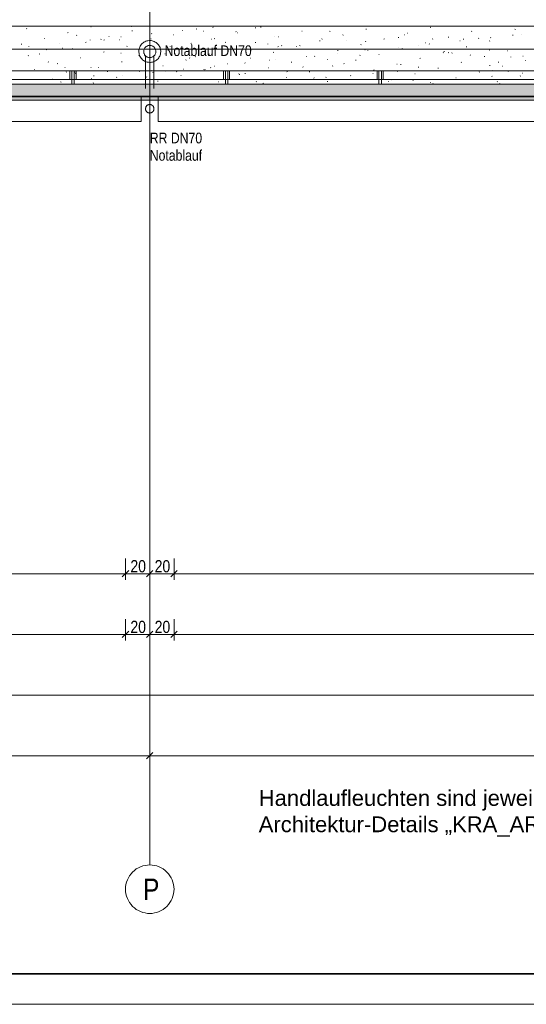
# Model space of a CAD drawing. Extents: x -740 to 300, y 62 to 1112.
# Tile 4 of 187: x -476 to -392, y 62 to 225. Entities that reach past the tile are written whole.
import ezdxf
from ezdxf.lldxf.tags import DXFTag

# ---------------------------------------------------------------- set-up
doc = ezdxf.new("R2010")
doc.units = 0
doc.layers.get('0').update_dxf_attribs({"lineweight": 13})
for name, color, linetype, lineweight, true_color in [('00_E_ST_Handlaufleuchte_Bem', 7, 'Continuous', 5, 0x7d7d00), ('30 -33 Aussenwände- 7 Fassade_ Elemente', 7, 'Continuous', 9, 0x00aacc), ('30 -36 Dächer- 1 Konstruktion', 7, 'Continuous', 35, 0x6666cc), ('30 -36 Dächer- 3 Dachbeläge', 7, 'Continuous', 15, 0x9999ff), ('30 -36 Dächer- 3 Dachbeläge Gründach', 9, 'Continuous', 9, 0x808080), ('30 -36 Dächer- 4 Dachbekleidungen', 7, 'Continuous', 9, 0xccccff), ('70 -72 Beschriftung- 1 Beschriftung allgemein', 7, 'Continuous', 9, 0xff6633), ('70 -76 Bemaßung- 2 Allgemein', 9, 'Continuous', 5, 0x808080)]:
    doc.layers.add(name, color=color, linetype=linetype, lineweight=lineweight, true_color=true_color)
for name, color, linetype, lineweight in [('40 -41 Abwasser_Wasser_Gas- 1 Abwasser + sanitäre Anlagen', 7, 'Continuous', 9), ('40 -41 Abwasser_Wasser_Gas- 2 Wasser-1', 7, 'Continuous', 15), ('70 -71 Achsen- 1 Gebäudeachsen', 7, 'STRICHPUNKT2-A06CPVBCL0', 18), ('iwb_Plankopf Rahmen', 7, 'Continuous', 35), ('Keine-A06CPVBDL0', 7, 'Continuous', 9)]:
    doc.layers.add(name, color=color, linetype=linetype, lineweight=lineweight)
doc.styles.get("Standard").update_dxf_attribs({"font": 'ARIALN.TTF'})
tags = doc.linetypes.add('grob-A06CPVB9L0', pattern=[14, 3, -8, 3]).pattern_tags.tags
tags[8:9] = [DXFTag(74, 4), DXFTag(75, 0), DXFTag(340, '0'), DXFTag(46, 0.0), DXFTag(50, 0.0), DXFTag(44, 0.0), DXFTag(45, 0.0)]
tags[6:7] = [DXFTag(74, 4), DXFTag(75, 0), DXFTag(340, '0'), DXFTag(46, 0.0), DXFTag(50, 0.0), DXFTag(44, 0.0), DXFTag(45, 0.0)]
tags[4:5] = [DXFTag(74, 4), DXFTag(75, 0), DXFTag(340, '0'), DXFTag(46, 0.0), DXFTag(50, 0.0), DXFTag(44, 0.0), DXFTag(45, 0.0)]
tags = doc.linetypes.add('STRICHPUNKT2-A06CPVBCL0', pattern=[12.7, 6.35, -3.175, 0, -3.175]).pattern_tags.tags
tags[10:11] = [DXFTag(74, 4), DXFTag(75, 0), DXFTag(340, '0'), DXFTag(46, 0.0), DXFTag(50, 0.0), DXFTag(44, 0.0), DXFTag(45, 0.0)]
tags[8:9] = [DXFTag(74, 4), DXFTag(75, 0), DXFTag(340, '0'), DXFTag(46, 0.0), DXFTag(50, 0.0), DXFTag(44, 0.0), DXFTag(45, 0.0)]
tags[6:7] = [DXFTag(74, 4), DXFTag(75, 0), DXFTag(340, '0'), DXFTag(46, 0.0), DXFTag(50, 0.0), DXFTag(44, 0.0), DXFTag(45, 0.0)]
tags[4:5] = [DXFTag(74, 4), DXFTag(75, 0), DXFTag(340, '0'), DXFTag(46, 0.0), DXFTag(50, 0.0), DXFTag(44, 0.0), DXFTag(45, 0.0)]

# ---------------------------------------------------------------- blocks, each defined once
blk = doc.blocks.new('Referenz-A06CPVBEL0')
at = {"layer": '30 -33 Aussenwände- 7 Fassade_ Elemente', "color": 0, "linetype": 'Continuous', "ltscale": 0.13}
for p, q in [((9.44, 212.11), (-682.36, 212.11)), ((-604.96, 212.11), (-455.76, 212.11)), ((-604.96, 211.51), (-455.76, 211.51)), ((-455.76, 212.11), (-455.76, 207.97)), ((-455.76, 211.51), (-455.76, 207.97)), ((-452.96, 212.11), (-303.76, 212.11)), ((-452.96, 207.97), (-452.96, 212.11)), ((-452.96, 211.51), (-303.76, 211.51)), ((-452.96, 207.97), (-452.96, 211.51)), ((-455.76, 207.97), (-604.96, 207.97)), ((-455.76, 207.97), (-604.96, 207.97)), ((-303.76, 207.97), (-452.96, 207.97)), ((-303.76, 207.97), (-452.96, 207.97))]:
    blk.add_line(p, q, dxfattribs=at)
at = {"layer": '30 -36 Dächer- 1 Konstruktion', "color": 0, "linetype": 'Continuous', "ltscale": 0.35}
blk.add_line((-682.36, 212.11), (9.44, 212.11), dxfattribs=at)
at = {"layer": '30 -36 Dächer- 1 Konstruktion', "color": 0, "lineweight": 25}
for p, q in [((9.44, 212.11), (-682.36, 212.11)), ((-682.36, 212.11), (9.44, 212.11)), ((-682.36, 212.11), (9.44, 212.11)), ((9.44, 212.11), (-682.36, 212.11))]:
    blk.add_line(p, q, dxfattribs=at)
at = {"layer": '30 -36 Dächer- 1 Konstruktion', "color": 0, "lineweight": 5}
for p, q in [((9.44, 212.11), (-682.36, 212.11)), ((-682.36, 212.11), (9.44, 212.11)), ((-682.36, 212.11), (9.44, 212.11)), ((9.44, 212.11), (-682.36, 212.11))]:
    blk.add_line(p, q, dxfattribs=at)
at = {"layer": '30 -36 Dächer- 1 Konstruktion', "color": 0, "lineweight": -2}
for p, q in [((9.44, 212.11), (-682.36, 212.11)), ((-682.36, 212.11), (9.44, 212.11)), ((-682.36, 212.11), (9.44, 212.11)), ((9.44, 212.11), (-682.36, 212.11))]:
    blk.add_line(p, q, dxfattribs=at)
at = {"layer": '30 -36 Dächer- 1 Konstruktion', "color": 0}
blk.add_line((-682.36, 212.11), (9.44, 212.11), dxfattribs=at)
at = {"layer": '30 -36 Dächer- 3 Dachbeläge', "color": 0, "lineweight": 9}
for p, q in [((-682.36, 223.71), (-16.16, 223.71)), ((-474.69, 223.26), (-474.61, 223.28)), ((-467.9, 222.61), (-467.83, 222.63)), ((-464.08, 223.56), (-464.01, 223.58)), ((-457.36, 223.62), (-457.33, 223.62)), ((-457.3, 222.91), (-457.22, 222.93)), ((-454.03, 222.43), (-454.06, 222.46)), ((-448.96, 222.95), (-448.99, 222.98)), ((-446.69, 223.22), (-446.62, 223.24)), ((-445.55, 222.84), (-445.52, 222.84)), ((-443.9, 223.47), (-443.93, 223.5)), ((-440.16, 222.79), (-440.09, 222.77)), ((-439.91, 222.57), (-439.83, 222.59)), ((-436.95, 223.43), (-436.88, 223.4)), ((-436.09, 223.52), (-436.01, 223.54)), ((-429.3, 222.87), (-429.23, 222.89)), ((-424.69, 222.85), (-424.61, 222.82)), ((-418.7, 223.17), (-418.62, 223.19)), ((-411.92, 222.52), (-411.84, 222.54)), ((-408.1, 223.48), (-408.02, 223.5)), ((-401.31, 222.83), (-401.23, 222.85)), ((-394.13, 223.18), (-394.05, 223.15)), ((-471.72, 221.66), (-471.65, 221.68)), ((-469.22, 220.87), (-469.25, 220.9)), ((-466.44, 222.2), (-466.37, 222.17)), ((-464.94, 221.01), (-464.86, 221.03)), ((-464.16, 221.39), (-464.19, 221.42)), ((-462.35, 221.55), (-462.41, 221.5)), ((-461.84, 221.41), (-461.91, 221.37)), ((-461.12, 221.96), (-461.04, 221.98)), ((-459.42, 221.45), (-459.34, 221.43)), ((-459.09, 221.91), (-459.12, 221.94)), ((-454.33, 221.31), (-454.26, 221.33)), ((-454.18, 221.62), (-454.11, 221.6)), ((-450.51, 222.26), (-450.44, 222.28)), ((-447.5, 220.88), (-447.56, 220.83)), ((-444.13, 221.57), (-444.19, 221.52)), ((-443.73, 221.61), (-443.65, 221.63)), ((-441.91, 221.05), (-441.84, 221.02)), ((-436.95, 220.97), (-436.87, 220.98)), ((-434.87, 220.72), (-434.87, 220.79)), ((-433.74, 222.06), (-433.71, 222.06)), ((-433.13, 221.92), (-433.05, 221.94)), ((-426.34, 221.27), (-426.26, 221.29)), ((-425.91, 221.59), (-425.97, 221.54)), ((-422.52, 222.22), (-422.44, 222.24)), ((-421.93, 221.28), (-421.9, 221.28)), ((-418.75, 221.12), (-418.76, 221.19)), ((-415.74, 221.57), (-415.66, 221.59)), ((-413.38, 221.83), (-413.3, 221.81)), ((-412.42, 222.28), (-412.35, 222.25)), ((-408.95, 220.92), (-408.87, 220.94)), ((-408.24, 220.73), (-408.27, 220.76)), ((-407.7, 221.61), (-407.75, 221.56)), ((-405.13, 221.88), (-405.05, 221.89)), ((-403.18, 221.25), (-403.2, 221.28)), ((-402.63, 221.51), (-402.64, 221.58)), ((-400.16, 221.7), (-400.09, 221.67)), ((-398.35, 221.23), (-398.27, 221.25)), ((-398.11, 221.77), (-398.14, 221.8)), ((-394.53, 222.18), (-394.45, 222.2)), ((-393.05, 222.29), (-393.07, 222.32)), ((-475.54, 220.7), (-475.47, 220.72)), ((-474.29, 220.35), (-474.32, 220.38)), ((-471.4, 219.82), (-471.33, 219.79)), ((-468.76, 220.06), (-468.68, 220.07)), ((-467.1, 219.94), (-467.1, 220.01)), ((-461.98, 219.41), (-461.9, 219.43)), ((-459.14, 219.25), (-459.07, 219.22)), ((-458.15, 220.36), (-458.08, 220.38)), ((-451.89, 219.15), (-451.81, 219.13)), ((-451.37, 219.71), (-451.29, 219.73)), ((-450.98, 220.33), (-450.99, 220.4)), ((-447.55, 220.66), (-447.47, 220.68)), ((-440.77, 220.01), (-440.69, 220.03)), ((-433.98, 219.36), (-433.9, 219.38)), ((-433.15, 220.34), (-433.22, 220.3)), ((-432.63, 220.49), (-432.56, 220.47)), ((-430.16, 220.32), (-430.08, 220.34)), ((-429.65, 220.48), (-429.58, 220.45)), ((-423.44, 219.17), (-423.46, 219.2)), ((-423.38, 219.67), (-423.3, 219.69)), ((-419.56, 220.62), (-419.48, 220.64)), ((-418.81, 219.81), (-418.87, 219.76)), ((-418.37, 219.69), (-418.4, 219.72)), ((-417.39, 219.9), (-417.31, 219.87)), ((-413.31, 220.21), (-413.33, 220.24)), ((-412.77, 219.97), (-412.69, 219.99)), ((-410.12, 220.5), (-410.08, 220.5)), ((-405.99, 219.32), (-405.91, 219.34)), ((-405.85, 219.53), (-405.77, 219.51)), ((-405.12, 219.33), (-405.05, 219.3)), ((-404.46, 219.27), (-404.53, 219.23)), ((-402.17, 220.27), (-402.09, 220.29)), ((-398.31, 219.72), (-398.27, 219.72)), ((-395.38, 219.62), (-395.3, 219.64)), ((-474.34, 218.86), (-474.39, 218.8)), ((-472.58, 219.1), (-472.5, 219.12)), ((-471.14, 217.81), (-471.06, 217.78)), ((-469.62, 217.5), (-469.54, 217.52)), ((-465.8, 218.45), (-465.72, 218.47)), ((-459.01, 217.8), (-458.93, 217.82)), ((-456.12, 218.88), (-456.18, 218.82)), ((-455.19, 218.76), (-455.11, 218.78)), ((-448.41, 218.11), (-448.33, 218.13)), ((-447.79, 218.46), (-447.77, 218.43)), ((-446.88, 218.68), (-446.8, 218.65)), ((-444.59, 219.06), (-444.51, 219.08)), ((-438.63, 217.61), (-438.66, 217.64)), ((-437.9, 218.9), (-437.96, 218.84)), ((-437.8, 218.41), (-437.72, 218.43)), ((-434.61, 218.1), (-434.54, 218.07)), ((-433.57, 218.13), (-433.59, 218.16)), ((-431.02, 217.76), (-430.94, 217.78)), ((-428.5, 218.65), (-428.53, 218.68)), ((-427.2, 218.71), (-427.12, 218.73)), ((-425.1, 218.19), (-425.03, 218.17)), ((-422.35, 217.53), (-422.28, 217.5)), ((-420.41, 218.07), (-420.33, 218.08)), ((-419.68, 218.92), (-419.74, 218.86)), ((-416.59, 219.02), (-416.51, 219.04)), ((-409.81, 218.37), (-409.73, 218.39)), ((-403.02, 217.72), (-402.94, 217.74)), ((-401.47, 218.94), (-401.52, 218.88)), ((-399.2, 218.67), (-399.12, 218.69)), ((-396.85, 217.72), (-396.86, 217.79)), ((-394.82, 218.61), (-394.81, 218.58)), ((-392.86, 218.75), (-392.79, 218.72)), ((-392.42, 218.02), (-392.34, 218.04)), ((-473.44, 216.55), (-473.36, 216.57)), ((-468.29, 216.9), (-468.36, 216.85)), ((-468.11, 216.18), (-468.16, 216.13)), ((-466.71, 216.09), (-466.67, 216.08)), ((-466.65, 215.9), (-466.57, 215.92)), ((-464.1, 216.87), (-464.03, 216.85)), ((-462.83, 216.85), (-462.75, 216.87)), ((-461.31, 216.15), (-461.32, 216.22)), ((-456.05, 216.2), (-455.97, 216.22)), ((-453.95, 216.36), (-454.01, 216.32)), ((-453.83, 216.06), (-453.85, 216.09)), ((-452.23, 217.16), (-452.15, 217.17)), ((-451.84, 216.3), (-451.77, 216.27)), ((-449.89, 216.2), (-449.95, 216.15)), ((-448.76, 216.58), (-448.79, 216.6)), ((-445.44, 216.51), (-445.36, 216.53)), ((-445.2, 216.55), (-445.2, 216.62)), ((-444.36, 216.85), (-444.28, 216.82)), ((-443.7, 217.1), (-443.72, 217.12)), ((-441.62, 217.46), (-441.54, 217.48)), ((-434.84, 216.81), (-434.76, 216.83)), ((-431.67, 216.22), (-431.73, 216.17)), ((-429.08, 216.94), (-429.09, 217.01)), ((-428.05, 216.16), (-427.97, 216.18)), ((-424.23, 217.11), (-424.15, 217.13)), ((-417.45, 216.46), (-417.37, 216.48)), ((-413.63, 217.42), (-413.55, 217.44)), ((-413.45, 216.24), (-413.51, 216.19)), ((-412.97, 217.33), (-412.97, 217.4)), ((-410.09, 216.95), (-410.01, 216.92)), ((-406.84, 216.77), (-406.76, 216.79)), ((-400.06, 216.12), (-399.98, 216.14)), ((-398.32, 217.23), (-398.24, 217.21)), ((-397.82, 216.38), (-397.75, 216.35)), ((-396.24, 217.07), (-396.16, 217.09)), ((-395.24, 216.26), (-395.3, 216.21)), ((-392.84, 215.92), (-392.87, 215.95)), ((-470.47, 214.95), (-470.39, 214.97)), ((-469.07, 214.5), (-468.99, 214.47)), ((-469.02, 214.5), (-469.05, 214.53)), ((-463.96, 215.02), (-463.98, 215.05)), ((-463.69, 214.3), (-463.61, 214.32)), ((-463.61, 215.5), (-463.53, 215.48)), ((-459.87, 215.25), (-459.79, 215.27)), ((-458.89, 215.54), (-458.92, 215.57)), ((-454.9, 215.31), (-454.86, 215.3)), ((-453.08, 214.6), (-453, 214.62)), ((-449.26, 215.55), (-449.18, 215.57)), ((-443.09, 214.53), (-443.05, 214.53)), ((-442.48, 214.9), (-442.4, 214.92)), ((-439.6, 215.83), (-439.67, 215.78)), ((-439.58, 215.73), (-439.5, 215.7)), ((-438.66, 215.86), (-438.58, 215.88)), ((-436.83, 214.54), (-436.75, 214.52)), ((-435.69, 214.26), (-435.61, 214.27)), ((-431.87, 215.21), (-431.79, 215.23)), ((-427.31, 215.15), (-427.24, 215.12)), ((-425.26, 215.29), (-425.32, 215.25)), ((-425.09, 214.56), (-425.01, 214.58)), ((-421.27, 215.51), (-421.19, 215.53)), ((-417.57, 215.89), (-417.5, 215.86)), ((-415.05, 214.58), (-414.98, 214.55)), ((-414.48, 214.86), (-414.4, 214.88)), ((-410.91, 214.76), (-410.98, 214.71)), ((-410.66, 215.81), (-410.58, 215.83)), ((-408.04, 214.36), (-408.06, 214.39)), ((-403.88, 215.17), (-403.8, 215.18)), ((-402.97, 214.88), (-403, 214.91)), ((-397.91, 215.4), (-397.93, 215.43)), ((-397.09, 214.52), (-397.01, 214.54)), ((-393.27, 215.47), (-393.19, 215.49)), ((7.44, 214.11), (-682.36, 214.11)), ((-407.7, 214.21), (-407.62, 214.23)), ((-396.57, 214.22), (-396.63, 214.18))]:
    blk.add_line(p, q, dxfattribs=at)
at = {"layer": '30 -36 Dächer- 3 Dachbeläge', "color": 0, "linetype": 'Continuous', "ltscale": 0.15}
for p, q in [((7.44, 214.11), (-682.36, 214.11)), ((-682.36, 211.51), (10.04, 211.51))]:
    blk.add_line(p, q, dxfattribs=at)
at = {"layer": '30 -36 Dächer- 3 Dachbeläge', "color": 0, "lineweight": 0}
for points in [[(7.44, 211.51), (-682.36, 212.97), (-682.36, 214.11)], [(7.44, 211.51), (-682.36, 214.11), (7.44, 214.11)], [(-682.36, 212.97), (7.44, 211.51), (-682.36, 211.51)]]:
    blk.add_solid(points, dxfattribs=at)
at = {"layer": '30 -36 Dächer- 3 Dachbeläge Gründach', "color": 0, "linetype": 'Continuous', "ltscale": 0.13}
blk.add_line((-682.36, 223.71), (-2.16, 223.71), dxfattribs=at)
at = {"layer": '30 -36 Dächer- 4 Dachbekleidungen', "color": 0, "linetype": 'Continuous', "ltscale": 0.13}
for p, q in [((5.24, 216.31), (-682.36, 216.31)), ((-467.52, 214.91), (-467.52, 216.31)), ((-467.52, 216.31), (-467.22, 216.31)), ((-467.22, 214.91), (-467.22, 216.31)), ((-467.22, 216.31), (-466.82, 216.31)), ((-466.82, 216.31), (-466.82, 214.91)), ((-466.52, 216.31), (-466.82, 216.31)), ((-466.52, 214.91), (-466.52, 216.31)), ((-442.19, 214.91), (-442.19, 216.31)), ((-442.19, 216.31), (-441.89, 216.31)), ((-441.89, 214.91), (-441.89, 216.31)), ((-441.89, 216.31), (-441.49, 216.31)), ((-441.49, 216.31), (-441.49, 214.91)), ((-441.19, 216.31), (-441.49, 216.31)), ((-441.19, 214.91), (-441.19, 216.31)), ((-416.86, 214.91), (-416.86, 216.31)), ((-416.86, 216.31), (-416.56, 216.31)), ((-416.56, 214.91), (-416.56, 216.31)), ((-416.56, 216.31), (-416.16, 216.31)), ((-416.16, 216.31), (-416.16, 214.91)), ((-415.86, 216.31), (-416.16, 216.31)), ((-415.86, 214.91), (-415.86, 216.31)), ((-682.36, 214.91), (6.64, 214.91)), ((-466.82, 214.91), (-467.22, 214.91)), ((-467.22, 214.91), (-467.22, 214.11)), ((-466.82, 214.11), (-466.82, 214.91)), ((-441.49, 214.91), (-441.89, 214.91)), ((-441.89, 214.91), (-441.89, 214.11)), ((-441.49, 214.11), (-441.49, 214.91)), ((-416.16, 214.91), (-416.56, 214.91)), ((-416.56, 214.91), (-416.56, 214.11)), ((-416.16, 214.11), (-416.16, 214.91)), ((-467.22, 214.11), (-466.82, 214.11)), ((-441.89, 214.11), (-441.49, 214.11)), ((-416.56, 214.11), (-416.16, 214.11))]:
    blk.add_line(p, q, dxfattribs=at)
at = {"layer": '40 -41 Abwasser_Wasser_Gas- 1 Abwasser + sanitäre Anlagen', "color": 0, "linetype": 'grob-A06CPVB9L0', "ltscale": 0.13}
for p, q in [((-454.36, 224.6), (-454.36, 219.51)), ((-455.06, 218.8), (-455.06, 213.44)), ((-453.66, 218.8), (-453.66, 213.44))]:
    blk.add_line(p, q, dxfattribs=at)
at = {"layer": '40 -41 Abwasser_Wasser_Gas- 1 Abwasser + sanitäre Anlagen', "color": 0, "linetype": 'Continuous', "lineweight": 5, "ltscale": 0.13}
for p, q in [((-454.36, 219.51), (-454.37, 219.57)), ((-454.37, 219.57), (-454.34, 219.57)), ((-454.34, 219.57), (-454.36, 219.51))]:
    blk.add_line(p, q, dxfattribs=at)
at = {"layer": '40 -41 Abwasser_Wasser_Gas- 1 Abwasser + sanitäre Anlagen', "color": 0, "lineweight": 0}
for points in [[(-454.36, 219.51), (-454.37, 219.57), (-454.36, 219.57)], [(-454.36, 219.51), (-454.36, 219.57), (-454.34, 219.57)]]:
    blk.add_solid(points, dxfattribs=at)
at = {"layer": '40 -41 Abwasser_Wasser_Gas- 2 Wasser-1', "color": 0, "linetype": 'Continuous', "ltscale": 0.15}
for p, q in [((-454.36, 219.51), (-454.36, 223.35)), ((-455.71, 220.7), (-455.59, 220.83)), ((-455.59, 220.83), (-455.45, 220.94)), ((-455.45, 220.94), (-455.31, 221.04)), ((-455.31, 221.04), (-455.15, 221.13)), ((-455.15, 221.13), (-454.99, 221.2)), ((-454.99, 221.2), (-454.82, 221.25)), ((-454.82, 221.25), (-454.65, 221.29)), ((-454.65, 221.29), (-454.47, 221.31)), ((-454.47, 221.31), (-454.3, 221.31)), ((-454.3, 221.31), (-454.12, 221.3)), ((-454.12, 221.3), (-453.95, 221.27)), ((-453.95, 221.27), (-453.78, 221.22)), ((-453.78, 221.22), (-453.61, 221.15)), ((-453.61, 221.15), (-453.46, 221.07)), ((-453.46, 221.07), (-453.31, 220.98)), ((-453.31, 220.98), (-453.17, 220.87)), ((-453.17, 220.87), (-453.04, 220.74)), ((-456.16, 219.57), (-456.14, 219.75)), ((-456.15, 219.39), (-456.16, 219.57)), ((-456.13, 219.22), (-456.15, 219.39)), ((-456.14, 219.75), (-456.11, 219.92)), ((-456.09, 219.05), (-456.13, 219.22)), ((-456.11, 219.92), (-456.06, 220.09)), ((-456.06, 220.09), (-456, 220.25)), ((-456, 220.25), (-455.92, 220.41)), ((-455.92, 220.41), (-455.82, 220.56)), ((-455.82, 220.56), (-455.71, 220.7)), ((-455.36, 219.54), (-455.35, 219.64)), ((-455.35, 219.45), (-455.36, 219.54)), ((-455.35, 219.64), (-455.33, 219.74)), ((-455.34, 219.35), (-455.35, 219.45)), ((-455.32, 219.25), (-455.34, 219.35)), ((-455.33, 219.74), (-455.3, 219.83)), ((-455.29, 219.16), (-455.32, 219.25)), ((-455.3, 219.83), (-455.27, 219.92)), ((-455.25, 219.07), (-455.29, 219.16)), ((-455.27, 219.92), (-455.22, 220.01)), ((-455.22, 220.01), (-455.17, 220.09)), ((-455.17, 220.09), (-455.11, 220.17)), ((-455.11, 220.17), (-455.04, 220.24)), ((-455.04, 220.24), (-454.97, 220.31)), ((-454.97, 220.31), (-454.88, 220.36)), ((-454.88, 220.36), (-454.8, 220.41)), ((-454.8, 220.41), (-454.71, 220.45)), ((-454.71, 220.45), (-454.62, 220.48)), ((-454.62, 220.48), (-454.52, 220.5)), ((-454.52, 220.5), (-454.42, 220.51)), ((-454.42, 220.51), (-454.32, 220.51)), ((-454.32, 220.51), (-454.23, 220.5)), ((-454.23, 220.5), (-454.13, 220.49)), ((-454.13, 220.49), (-454.03, 220.46)), ((-454.03, 220.46), (-453.94, 220.42)), ((-453.94, 220.42), (-453.86, 220.38)), ((-453.86, 220.38), (-453.77, 220.32)), ((-453.77, 220.32), (-453.7, 220.26)), ((-453.7, 220.26), (-453.63, 220.2)), ((-453.63, 220.2), (-453.56, 220.12)), ((-453.56, 220.12), (-453.51, 220.04)), ((-453.51, 220.04), (-453.46, 219.95)), ((-453.46, 219.95), (-453.42, 219.86)), ((-453.41, 219.19), (-453.45, 219.1)), ((-453.42, 219.86), (-453.39, 219.77)), ((-453.38, 219.29), (-453.41, 219.19)), ((-453.39, 219.77), (-453.37, 219.67)), ((-453.36, 219.38), (-453.38, 219.29)), ((-453.37, 219.67), (-453.36, 219.58)), ((-453.36, 219.58), (-453.36, 219.48)), ((-453.36, 219.48), (-453.36, 219.38)), ((-453.04, 220.74), (-452.93, 220.61)), ((-452.93, 220.61), (-452.83, 220.46)), ((-452.83, 220.46), (-452.74, 220.31)), ((-452.74, 220.31), (-452.67, 220.15)), ((-452.67, 220.15), (-452.62, 219.98)), ((-452.62, 219.98), (-452.58, 219.81)), ((-452.57, 219.28), (-452.6, 219.1)), ((-452.58, 219.81), (-452.56, 219.63)), ((-452.56, 219.45), (-452.57, 219.28)), ((-452.56, 219.63), (-452.56, 219.45)), ((-456.04, 218.88), (-456.09, 219.05)), ((-455.97, 218.72), (-456.04, 218.88)), ((-455.88, 218.56), (-455.97, 218.72)), ((-455.78, 218.42), (-455.88, 218.56)), ((-455.67, 218.28), (-455.78, 218.42)), ((-455.54, 218.16), (-455.67, 218.28)), ((-455.4, 218.05), (-455.54, 218.16)), ((-455.26, 217.95), (-455.4, 218.05)), ((-455.1, 217.87), (-455.26, 217.95)), ((-455.21, 218.98), (-455.25, 219.07)), ((-455.15, 218.9), (-455.21, 218.98)), ((-455.09, 218.83), (-455.15, 218.9)), ((-454.93, 217.81), (-455.1, 217.87)), ((-455.02, 218.76), (-455.09, 218.83)), ((-454.94, 218.7), (-455.02, 218.76)), ((-454.86, 218.65), (-454.94, 218.7)), ((-454.77, 217.76), (-454.93, 217.81)), ((-454.77, 218.6), (-454.86, 218.65)), ((-454.68, 218.57), (-454.77, 218.6)), ((-454.59, 217.73), (-454.77, 217.76)), ((-454.58, 218.54), (-454.68, 218.57)), ((-454.42, 217.71), (-454.59, 217.73)), ((-454.49, 218.52), (-454.58, 218.54)), ((-454.39, 218.51), (-454.49, 218.52)), ((-454.24, 217.72), (-454.42, 217.71)), ((-454.29, 218.51), (-454.39, 218.51)), ((-454.19, 218.53), (-454.29, 218.51)), ((-454.06, 217.74), (-454.24, 217.72)), ((-454.1, 218.55), (-454.19, 218.53)), ((-454, 218.58), (-454.1, 218.55)), ((-453.89, 217.77), (-454.06, 217.74)), ((-453.91, 218.62), (-454, 218.58)), ((-453.83, 218.66), (-453.91, 218.62)), ((-453.72, 217.83), (-453.89, 217.77)), ((-453.75, 218.72), (-453.83, 218.66)), ((-453.67, 218.78), (-453.75, 218.72)), ((-453.56, 217.9), (-453.72, 217.83)), ((-453.6, 218.85), (-453.67, 218.78)), ((-453.54, 218.93), (-453.6, 218.85)), ((-453.41, 217.98), (-453.56, 217.9)), ((-453.49, 219.01), (-453.54, 218.93)), ((-453.45, 219.1), (-453.49, 219.01)), ((-453.26, 218.08), (-453.41, 217.98)), ((-453.13, 218.2), (-453.26, 218.08)), ((-453, 218.33), (-453.13, 218.2)), ((-452.89, 218.46), (-453, 218.33)), ((-452.8, 218.61), (-452.89, 218.46)), ((-452.72, 218.77), (-452.8, 218.61)), ((-452.65, 218.93), (-452.72, 218.77)), ((-452.6, 219.1), (-452.65, 218.93)), ((-455.05, 210.12), (-455.06, 210.05)), ((-455.05, 210.12), (-455.06, 210.05)), ((-455.06, 210.05), (-455.05, 209.98)), ((-455.06, 210.05), (-455.05, 209.98)), ((-455.03, 210.25), (-455.05, 210.19)), ((-455.03, 210.25), (-455.05, 210.19)), ((-455.05, 210.19), (-455.05, 210.12)), ((-455.05, 210.19), (-455.05, 210.12)), ((-455.05, 209.98), (-455.04, 209.91)), ((-455.05, 209.98), (-455.04, 209.91)), ((-455.04, 209.91), (-455.02, 209.85)), ((-455.04, 209.91), (-455.02, 209.85)), ((-455.01, 210.32), (-455.03, 210.25)), ((-455.01, 210.32), (-455.03, 210.25)), ((-455.02, 209.85), (-454.99, 209.78)), ((-455.02, 209.85), (-454.99, 209.78)), ((-454.98, 210.38), (-455.01, 210.32)), ((-454.98, 210.38), (-455.01, 210.32)), ((-454.99, 209.78), (-454.96, 209.72)), ((-454.99, 209.78), (-454.96, 209.72)), ((-454.95, 210.44), (-454.98, 210.38)), ((-454.95, 210.44), (-454.98, 210.38)), ((-454.96, 209.72), (-454.93, 209.66)), ((-454.96, 209.72), (-454.93, 209.66)), ((-454.91, 210.5), (-454.95, 210.44)), ((-454.91, 210.5), (-454.95, 210.44)), ((-454.93, 209.66), (-454.88, 209.61)), ((-454.93, 209.66), (-454.88, 209.61)), ((-454.87, 210.55), (-454.91, 210.5)), ((-454.87, 210.55), (-454.91, 210.5)), ((-454.88, 209.61), (-454.83, 209.56)), ((-454.88, 209.61), (-454.83, 209.56)), ((-454.82, 210.6), (-454.87, 210.55)), ((-454.82, 210.6), (-454.87, 210.55)), ((-454.83, 209.56), (-454.78, 209.52)), ((-454.83, 209.56), (-454.78, 209.52)), ((-454.76, 210.64), (-454.82, 210.6)), ((-454.76, 210.64), (-454.82, 210.6)), ((-454.78, 209.52), (-454.73, 209.48)), ((-454.78, 209.52), (-454.73, 209.48)), ((-454.71, 210.68), (-454.76, 210.64)), ((-454.71, 210.68), (-454.76, 210.64)), ((-454.73, 209.48), (-454.67, 209.44)), ((-454.73, 209.48), (-454.67, 209.44)), ((-454.65, 210.71), (-454.71, 210.68)), ((-454.65, 210.71), (-454.71, 210.68)), ((-454.67, 209.44), (-454.6, 209.42)), ((-454.67, 209.44), (-454.6, 209.42)), ((-454.58, 210.74), (-454.65, 210.71)), ((-454.58, 210.74), (-454.65, 210.71)), ((-454.6, 209.42), (-454.54, 209.4)), ((-454.6, 209.42), (-454.54, 209.4)), ((-454.52, 210.75), (-454.58, 210.74)), ((-454.52, 210.75), (-454.58, 210.74)), ((-454.45, 210.77), (-454.52, 210.75)), ((-454.45, 210.77), (-454.52, 210.75)), ((-454.38, 210.77), (-454.45, 210.77)), ((-454.38, 210.77), (-454.45, 210.77)), ((-454.31, 210.77), (-454.38, 210.77)), ((-454.31, 210.77), (-454.38, 210.77)), ((-454.36, 210.07), (-454.36, 206.23)), ((-454.36, 210.07), (-454.36, 206.23)), ((-454.24, 210.76), (-454.31, 210.77)), ((-454.24, 210.76), (-454.31, 210.77)), ((-454.18, 210.75), (-454.24, 210.76)), ((-454.18, 210.75), (-454.24, 210.76)), ((-454.2, 209.39), (-454.13, 209.41)), ((-454.2, 209.39), (-454.13, 209.41)), ((-454.11, 210.73), (-454.18, 210.75)), ((-454.11, 210.73), (-454.18, 210.75)), ((-454.13, 209.41), (-454.07, 209.43)), ((-454.13, 209.41), (-454.07, 209.43)), ((-454.05, 210.7), (-454.11, 210.73)), ((-454.05, 210.7), (-454.11, 210.73)), ((-454.07, 209.43), (-454.01, 209.47)), ((-454.07, 209.43), (-454.01, 209.47)), ((-453.99, 210.67), (-454.05, 210.7)), ((-453.99, 210.67), (-454.05, 210.7)), ((-454.01, 209.47), (-453.95, 209.5)), ((-454.01, 209.47), (-453.95, 209.5)), ((-453.93, 210.63), (-453.99, 210.67)), ((-453.93, 210.63), (-453.99, 210.67)), ((-453.95, 209.5), (-453.89, 209.55)), ((-453.95, 209.5), (-453.89, 209.55)), ((-453.88, 210.58), (-453.93, 210.63)), ((-453.88, 210.58), (-453.93, 210.63)), ((-453.89, 209.55), (-453.85, 209.59)), ((-453.89, 209.55), (-453.85, 209.59)), ((-453.83, 210.53), (-453.88, 210.58)), ((-453.83, 210.53), (-453.88, 210.58)), ((-453.85, 209.59), (-453.8, 209.65)), ((-453.85, 209.59), (-453.8, 209.65)), ((-453.79, 210.48), (-453.83, 210.53)), ((-453.79, 210.48), (-453.83, 210.53)), ((-453.8, 209.65), (-453.76, 209.7)), ((-453.8, 209.65), (-453.76, 209.7)), ((-453.75, 210.42), (-453.79, 210.48)), ((-453.75, 210.42), (-453.79, 210.48)), ((-453.76, 209.7), (-453.73, 209.76)), ((-453.76, 209.7), (-453.73, 209.76)), ((-453.72, 210.36), (-453.75, 210.42)), ((-453.72, 210.36), (-453.75, 210.42)), ((-453.73, 209.76), (-453.7, 209.83)), ((-453.73, 209.76), (-453.7, 209.83)), ((-453.69, 210.3), (-453.72, 210.36)), ((-453.69, 210.3), (-453.72, 210.36)), ((-453.7, 209.83), (-453.68, 209.89)), ((-453.7, 209.83), (-453.68, 209.89)), ((-453.67, 210.23), (-453.69, 210.3)), ((-453.67, 210.23), (-453.69, 210.3)), ((-453.68, 209.89), (-453.67, 209.96)), ((-453.68, 209.89), (-453.67, 209.96)), ((-453.66, 210.16), (-453.67, 210.23)), ((-453.66, 210.16), (-453.67, 210.23)), ((-453.67, 209.96), (-453.66, 210.03)), ((-453.67, 209.96), (-453.66, 210.03)), ((-453.66, 210.1), (-453.66, 210.16)), ((-453.66, 210.1), (-453.66, 210.16)), ((-453.66, 210.03), (-453.66, 210.1)), ((-453.66, 210.03), (-453.66, 210.1)), ((-454.54, 209.4), (-454.47, 209.38)), ((-454.54, 209.4), (-454.47, 209.38)), ((-454.47, 209.38), (-454.4, 209.37)), ((-454.47, 209.38), (-454.4, 209.37)), ((-454.4, 209.37), (-454.33, 209.37)), ((-454.4, 209.37), (-454.33, 209.37)), ((-454.33, 209.37), (-454.26, 209.38)), ((-454.33, 209.37), (-454.26, 209.38)), ((-454.26, 209.38), (-454.2, 209.39)), ((-454.26, 209.38), (-454.2, 209.39))]:
    blk.add_line(p, q, dxfattribs=at)
at = {"layer": '70 -71 Achsen- 1 Gebäudeachsen', "color": 0, "linetype": 'STRICHPUNKT2-A06CPVBCL0', "ltscale": 0.18}
for p, q in [((-454.36, 1084.85), (-454.36, 85.41)), ((-682.36, 219.91), (76.35, 219.91))]:
    blk.add_line(p, q, dxfattribs=at)
at = {"layer": '70 -72 Beschriftung- 1 Beschriftung allgemein', "color": 0, "linetype": 'Continuous', "ltscale": 0.13}
blk.add_line((-454.36, 210.07), (-454.36, 197.88), dxfattribs=at)
at = {"layer": '70 -72 Beschriftung- 1 Beschriftung allgemein', "color": 0, "linetype": 'Continuous', "lineweight": 5, "ltscale": 0.13}
for p, q in [((-454.36, 197.88), (-454.37, 197.95)), ((-454.37, 197.95), (-454.34, 197.95)), ((-454.34, 197.95), (-454.36, 197.88))]:
    blk.add_line(p, q, dxfattribs=at)
at = {"layer": '70 -72 Beschriftung- 1 Beschriftung allgemein', "color": 0, "lineweight": 0}
for points in [[(-454.36, 197.88), (-454.37, 197.95), (-454.36, 197.95)], [(-454.36, 197.88), (-454.36, 197.95), (-454.34, 197.95)]]:
    blk.add_solid(points, dxfattribs=at)
at = {"layer": '70 -76 Bemaßung- 2 Allgemein', "color": 0, "linetype": 'Continuous', "ltscale": 0.13}
for p, q in [((-458.36, 135.91), (-458.36, 132.41)), ((-458.36, 135.91), (-458.36, 132.41)), ((-454.36, 135.91), (-454.36, 132.41)), ((-454.36, 135.91), (-454.36, 132.41)), ((-450.36, 135.91), (-450.36, 132.41)), ((-450.36, 135.91), (-450.36, 132.41)), ((-459.42, 133.41), (-601.3, 133.41)), ((-457.36, 133.41), (-459.42, 133.41)), ((-459.36, 133.41), (-457.3, 133.41)), ((-455.42, 133.41), (-457.3, 133.41)), ((-453.36, 133.41), (-455.42, 133.41)), ((-455.36, 133.41), (-453.3, 133.41)), ((-451.42, 133.41), (-453.3, 133.41)), ((-449.36, 133.41), (-451.42, 133.41)), ((-451.36, 133.41), (-449.3, 133.41)), ((-307.42, 133.41), (-449.3, 133.41)), ((-458.36, 125.91), (-458.36, 122.41)), ((-458.36, 125.91), (-458.36, 122.41)), ((-454.36, 125.91), (-454.36, 122.41)), ((-454.36, 125.91), (-454.36, 122.41)), ((-450.36, 125.91), (-450.36, 122.41)), ((-450.36, 125.91), (-450.36, 122.41)), ((-459.42, 123.41), (-601.3, 123.41)), ((-457.36, 123.41), (-459.42, 123.41)), ((-459.36, 123.41), (-457.3, 123.41)), ((-455.42, 123.41), (-457.3, 123.41)), ((-453.36, 123.41), (-455.42, 123.41)), ((-455.36, 123.41), (-453.3, 123.41)), ((-451.42, 123.41), (-453.3, 123.41)), ((-449.36, 123.41), (-451.42, 123.41)), ((-451.36, 123.41), (-449.3, 123.41)), ((-307.42, 123.41), (-449.3, 123.41)), ((-11.36, 113.41), (-682.36, 113.41)), ((-453.83, 103.94), (-454.89, 102.88)), ((-454.89, 102.88), (-453.83, 103.94)), ((-454.36, 105.41), (-454.36, 102.41)), ((-454.36, 105.41), (-454.36, 102.41)), ((-455.42, 103.41), (-605.3, 103.41)), ((-453.86, 103.41), (-455.42, 103.41)), ((-454.86, 103.41), (-453.3, 103.41)), ((-303.42, 103.41), (-453.3, 103.41))]:
    blk.add_line(p, q, dxfattribs=at)
at = {"layer": '70 -76 Bemaßung- 2 Allgemein', "color": 0, "linetype": 'Continuous', "lineweight": 20, "ltscale": 0.2}
for p, q in [((-457.83, 133.94), (-458.89, 132.88)), ((-458.89, 132.88), (-457.83, 133.94)), ((-453.83, 133.94), (-454.89, 132.88)), ((-454.89, 132.88), (-453.83, 133.94)), ((-449.83, 133.94), (-450.89, 132.88)), ((-450.89, 132.88), (-449.83, 133.94)), ((-457.83, 123.94), (-458.89, 122.88)), ((-458.89, 122.88), (-457.83, 123.94)), ((-453.83, 123.94), (-454.89, 122.88)), ((-454.89, 122.88), (-453.83, 123.94)), ((-449.83, 123.94), (-450.89, 122.88)), ((-450.89, 122.88), (-449.83, 123.94))]:
    blk.add_line(p, q, dxfattribs=at)
at = {"layer": 'Keine-A06CPVBDL0', "color": 0, "linetype": 'Continuous', "ltscale": 0.13}
for p, q in [((-457.18, 84.24), (-456.89, 84.5)), ((-456.89, 84.5), (-456.58, 84.74)), ((-456.58, 84.74), (-456.24, 84.94)), ((-456.24, 84.94), (-455.89, 85.11)), ((-455.89, 85.11), (-455.52, 85.24)), ((-455.52, 85.24), (-455.14, 85.34)), ((-455.14, 85.34), (-454.75, 85.39)), ((-454.75, 85.39), (-454.36, 85.41)), ((-454.36, 85.41), (-453.96, 85.39)), ((-453.96, 85.39), (-453.58, 85.34)), ((-453.58, 85.34), (-453.2, 85.24)), ((-453.2, 85.24), (-452.83, 85.11)), ((-452.83, 85.11), (-452.47, 84.94)), ((-452.47, 84.94), (-452.13, 84.74)), ((-452.13, 84.74), (-451.82, 84.5)), ((-451.82, 84.5), (-451.53, 84.24)), ((-458.18, 82.57), (-458.05, 82.94)), ((-458.05, 82.94), (-457.88, 83.3)), ((-457.88, 83.3), (-457.68, 83.63)), ((-457.68, 83.63), (-457.45, 83.95)), ((-457.45, 83.95), (-457.18, 84.24)), ((-451.53, 84.24), (-451.26, 83.95)), ((-451.26, 83.95), (-451.03, 83.63)), ((-451.03, 83.63), (-450.83, 83.3)), ((-450.83, 83.3), (-450.66, 82.94)), ((-450.66, 82.94), (-450.53, 82.57)), ((-458.36, 81.41), (-458.34, 81.8)), ((-458.34, 81.02), (-458.36, 81.41)), ((-458.34, 81.8), (-458.28, 82.19)), ((-458.28, 82.19), (-458.18, 82.57)), ((-450.53, 82.57), (-450.43, 82.19)), ((-450.43, 82.19), (-450.38, 81.8)), ((-450.38, 81.8), (-450.36, 81.41)), ((-450.36, 81.41), (-450.38, 81.02)), ((-458.28, 80.63), (-458.34, 81.02)), ((-458.18, 80.25), (-458.28, 80.63)), ((-458.05, 79.88), (-458.18, 80.25)), ((-457.88, 79.53), (-458.05, 79.88)), ((-450.66, 79.88), (-450.83, 79.53)), ((-450.53, 80.25), (-450.66, 79.88)), ((-450.43, 80.63), (-450.53, 80.25)), ((-450.38, 81.02), (-450.43, 80.63)), ((-457.68, 79.19), (-457.88, 79.53)), ((-457.45, 78.87), (-457.68, 79.19)), ((-457.18, 78.58), (-457.45, 78.87)), ((-456.89, 78.32), (-457.18, 78.58)), ((-456.58, 78.09), (-456.89, 78.32)), ((-456.24, 77.88), (-456.58, 78.09)), ((-452.13, 78.09), (-452.47, 77.88)), ((-451.82, 78.32), (-452.13, 78.09)), ((-451.53, 78.58), (-451.82, 78.32)), ((-451.26, 78.87), (-451.53, 78.58)), ((-451.03, 79.19), (-451.26, 78.87)), ((-450.83, 79.53), (-451.03, 79.19)), ((-455.89, 77.72), (-456.24, 77.88)), ((-455.52, 77.58), (-455.89, 77.72)), ((-455.14, 77.49), (-455.52, 77.58)), ((-454.75, 77.43), (-455.14, 77.49)), ((-454.36, 77.41), (-454.75, 77.43)), ((-453.96, 77.43), (-454.36, 77.41)), ((-453.58, 77.49), (-453.96, 77.43)), ((-453.2, 77.58), (-453.58, 77.49)), ((-452.83, 77.72), (-453.2, 77.58)), ((-452.47, 77.88), (-452.83, 77.72))]:
    blk.add_line(p, q, dxfattribs=at)
at = {"layer": '70 -72 Beschriftung- 1 Beschriftung allgemein', "color": 0, "linetype": 'Continuous', "ltscale": 0.13, "char_height": 1.7621, "attachment_point": 1}
for s, insert in [('{\\fArial Narrow;Notablauf DN70}', (-451.91, 220.53)), ('{\\fArial Narrow;DN70}', (-450.88, 206.13)), ('{\\fArial Narrow;DN70}', (-450.88, 206.13)), ('{\\fArial Narrow;RR}', (-454.36, 206.13)), ('{\\fArial Narrow;RR}', (-454.36, 206.13)), ('{\\fArial Narrow;Notablauf}', (-454.36, 203.27)), ('{\\fArial Narrow;Notablauf}', (-454.36, 203.27))]:
    blk.add_mtext(s, dxfattribs=dict(at, insert=insert))
at = {"layer": '70 -76 Bemaßung- 2 Allgemein', "color": 0, "linetype": 'Continuous', "ltscale": 0.13, "char_height": 2.0138, "attachment_point": 1}
for insert in [(-457.55, 135.66), (-453.55, 135.66), (-457.55, 125.66), (-453.55, 125.66)]:
    blk.add_mtext('{\\fArial Narrow;20}', dxfattribs=dict(at, insert=insert))
at = {"layer": 'Keine-A06CPVBDL0', "color": 0, "linetype": 'Continuous', "ltscale": 0.13, "insert": (-455.46, 83.17), "char_height": 3.5241, "attachment_point": 1}
blk.add_mtext('{\\fArial Narrow;P}', dxfattribs=at)

msp = doc.modelspace()

# ---------------------------------------------------------------- linework, layer by layer
at = {"layer": 'iwb_Plankopf Rahmen', "color": 8, "lineweight": 13, "ltscale": 0.13, "true_color": 0x808080}
msp.add_lwpolyline([(300.35, 62.43), (-719.65, 62.43), (-719.65, 1112.43), (300.35, 1112.43), (300.35, 62.43)], close=True, dxfattribs=at)
at = {"layer": 'iwb_Plankopf Rahmen', "ltscale": 0.35}
msp.add_lwpolyline([(-699.65, 67.43), (-699.65, 1107.43), (295.35, 1107.43), (295.35, 67.43), (-599.65, 67.43), (-699.65, 67.43)], close=True, dxfattribs=at)

# ---------------------------------------------------------------- block references
at = {"color": 8, "lineweight": 13, "ltscale": 0.13, "true_color": 0x808080}
msp.add_blockref('Referenz-A06CPVBEL0', (0, 0), dxfattribs=at)

# ---------------------------------------------------------------- texts
at = {"layer": '00_E_ST_Handlaufleuchte_Bem', "ltscale": 0.13, "char_height": 2.6, "attachment_point": 1}
for s, insert in [('{\\fArial;Handlaufleuchten sind jeweils mittig im Handlauf gemäß den }', (-436.39, 97.75)), ('{\\fArial;Architektur-Details „KRA_ARC_5_DT_TR_[NNN_Index]“ anzuordnen.}', (-436.39, 93.41))]:
    msp.add_mtext(s, dxfattribs=dict(at, insert=insert))

doc.saveas('drawing.dxf')
